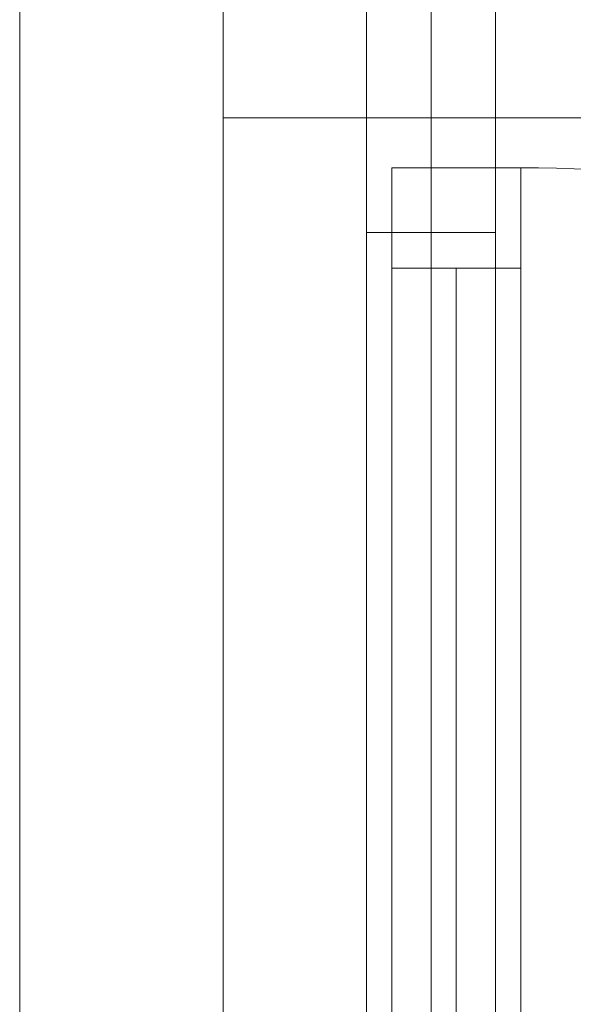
# Model space of a CAD drawing. Extents: x -500 to 300, y 62 to 1162.
# Tile 41 of 90: x -314.24 to -306.52, y 628.38 to 642.12. Entities that reach past the tile are written whole.
import ezdxf
from ezdxf.lldxf.tags import DXFTag

# ---------------------------------------------------------------- set-up
doc = ezdxf.new("R2010")
doc.units = 0
doc.layers.get('0').update_dxf_attribs({"lineweight": 13})
doc.layers.add('30 -33 Aussenwände- 7 Fassade_ Elemente', color=7, linetype='Continuous', lineweight=9, true_color=0x00aacc)
tags = doc.linetypes.add('fein_strichliert-A06G93KA8I', pattern=[4, 1, -2, 1]).pattern_tags.tags
tags[8:9] = [DXFTag(74, 4), DXFTag(75, 0), DXFTag(340, '0'), DXFTag(46, 0.0), DXFTag(50, 0.0), DXFTag(44, 0.0), DXFTag(45, 0.0)]
tags[6:7] = [DXFTag(74, 4), DXFTag(75, 0), DXFTag(340, '0'), DXFTag(46, 0.0), DXFTag(50, 0.0), DXFTag(44, 0.0), DXFTag(45, 0.0)]
tags[4:5] = [DXFTag(74, 4), DXFTag(75, 0), DXFTag(340, '0'), DXFTag(46, 0.0), DXFTag(50, 0.0), DXFTag(44, 0.0), DXFTag(45, 0.0)]

# ---------------------------------------------------------------- blocks, each defined once
blk = doc.blocks.new('Referenz-A06G93KB8I')
at = {"layer": '30 -33 Aussenwände- 7 Fassade_ Elemente', "color": 0, "linetype": 'Continuous', "lineweight": -2, "ltscale": 0.13}
for p, q in [((-314.239, 766.553), (-314.239, 610.853)), ((-309.399, 640.753), (-309.399, 665.153)), ((-307.599, 665.153), (-307.599, 640.753)), ((-309.399, 640.753), (-309.399, 642.353)), ((-307.599, 642.353), (-307.599, 640.753)), ((-309.399, 639.153), (-309.399, 640.753)), ((-307.599, 640.753), (-309.399, 640.753)), ((-309.399, 616.353), (-309.399, 640.753)), ((-307.599, 640.753), (-309.399, 640.753)), ((-307.599, 640.753), (-307.599, 639.153)), ((-307.599, 640.753), (-307.599, 616.353)), ((-309.049, 640.053), (-307.249, 640.053)), ((-309.049, 617.253), (-309.049, 640.053)), ((-309.049, 638.653), (-309.049, 640.053)), ((-309.049, 640.053), (-307.249, 640.053)), ((-307.249, 640.053), (-307.249, 638.653)), ((-307.249, 640.053), (-307.249, 617.253)), ((-307.599, 639.153), (-309.399, 639.153)), ((-307.249, 638.653), (-309.049, 638.653)), ((-308.149, 638.653), (-308.149, 618.653))]:
    blk.add_line(p, q, dxfattribs=at)
at = {"layer": '30 -33 Aussenwände- 7 Fassade_ Elemente', "color": 0, "lineweight": -2}
for p, q in [((-311.399, 616.553), (-311.399, 664.953)), ((-311.399, 640.753), (-311.399, 664.953)), ((-309.399, 618.153), (-309.399, 663.353)), ((-308.499, 663.353), (-308.499, 618.153)), ((-307.599, 663.353), (-307.599, 618.153)), ((-309.399, 640.753), (-309.399, 642.353)), ((-307.599, 642.353), (-307.599, 640.753)), ((-311.399, 616.553), (-311.399, 640.753)), ((-311.399, 640.753), (-309.399, 640.753)), ((-307.599, 640.753), (-309.399, 640.753)), ((-309.399, 640.753), (-309.399, 639.153)), ((-307.599, 639.153), (-307.599, 640.753)), ((-302.399, 640.753), (-307.599, 640.753)), ((-309.049, 638.653), (-309.049, 640.053)), ((-309.049, 640.053), (-307.249, 640.053)), ((-307.249, 640.053), (-307.249, 638.653)), ((-309.399, 639.153), (-307.599, 639.153)), ((-309.399, 618.153), (-309.399, 639.153)), ((-309.049, 618.653), (-309.049, 638.653)), ((-309.049, 638.653), (-307.249, 638.653)), ((-308.149, 618.653), (-308.149, 638.653)), ((-307.249, 638.653), (-307.249, 618.653))]:
    blk.add_line(p, q, dxfattribs=at)
at = {"layer": '30 -33 Aussenwände- 7 Fassade_ Elemente', "color": 0, "linetype": 'fein_strichliert-A06G93KA8I', "lineweight": -2, "ltscale": 0.13}
blk.add_ellipse((-307.249, 617.253), major_axis=(7.798, 21.425), ratio=1, start_param=0, end_param=0.349066, dxfattribs=at)

msp = doc.modelspace()

# ---------------------------------------------------------------- block references
at = {"color": 8, "lineweight": 13, "ltscale": 0.13, "true_color": 0x808080}
msp.add_blockref('Referenz-A06G93KB8I', (0, 0), dxfattribs=at)

doc.saveas('drawing.dxf')
